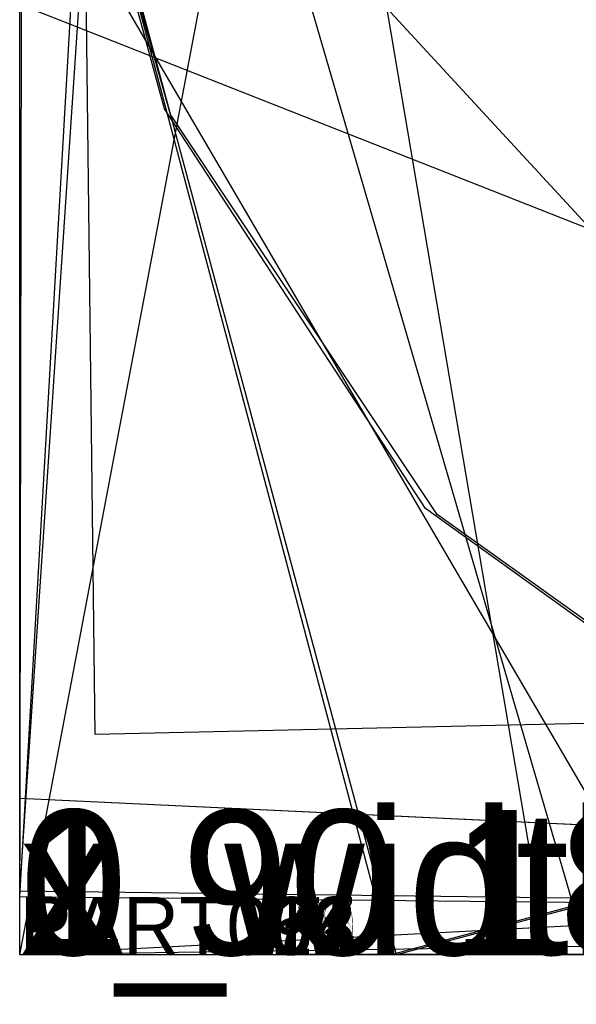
# Model space of a CAD drawing. Header units: millimetres. Extents: x 0 to 1204, y -1 to 532.
# Tile 1 of 16: x 0 to 10, y -1 to 16. Entities that reach past the tile are written whole.
import ezdxf

# ---------------------------------------------------------------- set-up
doc = ezdxf.new("R2010")
doc.units = ezdxf.units.MM
doc.layers.add('1', color=7, linetype='Continuous')
doc.layers.add('19', color=7, linetype='Continuous')

# ---------------------------------------------------------------- blocks, each defined once
blk = doc.blocks.new('PART001')
at = {"layer": '1'}
blk.add_lwpolyline([(248.3, 13), (40, 2.1), (0, 0), (0, 52.1), (0, 228.7), (0, 243.7), (41, 243.7), (325.9, 243.7)], dxfattribs=at)
at = {"layer": '19'}
blk.add_text('PART001', height=1, dxfattribs=at).set_placement((0, 0))
blk = doc.blocks.new('PART002')
at = {"layer": '1'}
blk.add_lwpolyline([(247.2, 13.5), (40, 2.1), (0, 0), (0, 52.1), (0, 266.9), (0, 281.9), (41, 281.9), (314.5, 281.9)], dxfattribs=at)
at = {"layer": '19'}
blk.add_text('PART002', height=1, dxfattribs=at).set_placement((0, 0))
blk = doc.blocks.new('PART003')
at = {"layer": '19'}
blk.add_text('PART003', height=1, dxfattribs=at).set_placement((0, 0))
blk = doc.blocks.new('PART004')
at = {"layer": '1'}
blk.add_lwpolyline([(0, 35), (440, 35), (440, 0), (0, 0)], close=True, dxfattribs=at)
at = {"layer": '19'}
blk.add_text('PART004', height=1, dxfattribs=at).set_placement((0, 0))
blk = doc.blocks.new('PART005')
at = {"layer": '19'}
blk.add_text('PART005', height=1, dxfattribs=at).set_placement((0, 0))
blk = doc.blocks.new('PART006')
at = {"layer": '19'}
blk.add_text('PART006', height=1, dxfattribs=at).set_placement((0, 0))
blk = doc.blocks.new('PART007')
at = {"layer": '1'}
blk.add_lwpolyline([(57.2, 46.4), (78.6, 23.2), (57.1, 0), (0, 2.7), (0, 43.8)], close=True, dxfattribs=at)
at = {"layer": '19'}
blk.add_text('PART007', height=1, dxfattribs=at).set_placement((0, 0))
blk = doc.blocks.new('PART008')
at = {"layer": '1'}
blk.add_lwpolyline([(0, 0), (0, 60), (35, 60), (115.6, 60), (160.6, 60), (160.6, 0), (115.6, 0), (35, 0)], close=True, dxfattribs=at)
at = {"layer": '19'}
blk.add_text('PART008', height=1, dxfattribs=at).set_placement((0, 0))
blk = doc.blocks.new('PART009')
at = {"layer": '1'}
blk.add_lwpolyline([(21.4, 46.4), (78.6, 43.7), (78.6, 2.6), (21.4, 0), (0, 23.2)], close=True, dxfattribs=at)
at = {"layer": '19'}
blk.add_text('PART009', height=1, dxfattribs=at).set_placement((0, 0))
blk = doc.blocks.new('PART010')
at = {"layer": '1'}
blk.add_lwpolyline([(315.5, 82.8), (6.4, 0), (0, 24.1), (309.1, 107)], close=True, dxfattribs=at)
at = {"layer": '19'}
blk.add_text('PART010', height=1, dxfattribs=at).set_placement((0, 0))
blk = doc.blocks.new('PART011')
at = {"layer": '19'}
blk.add_text('PART011', height=1, dxfattribs=at).set_placement((0, 0))
blk = doc.blocks.new('PART012')
at = {"layer": '19'}
blk.add_text('PART012', height=1, dxfattribs=at).set_placement((0, 0))
blk = doc.blocks.new('PART013')
at = {"layer": '1'}
blk.add_lwpolyline([(0, 0), (0, 138), (56.2, 138), (84.3, 0)], close=True, dxfattribs=at)
at = {"layer": '19'}
blk.add_text('PART013', height=1, dxfattribs=at).set_placement((0, 0))
blk = doc.blocks.new('PART014')
at = {"layer": '19'}
blk.add_text('PART014', height=1, dxfattribs=at).set_placement((0, 0))
blk = doc.blocks.new('PART015')
at = {"layer": '19'}
blk.add_text('PART015', height=1, dxfattribs=at).set_placement((0, 0))
blk = doc.blocks.new('PART016')
at = {"layer": '1'}
blk.add_lwpolyline([(21.4, 0), (0, 23.2), (21.4, 46.4), (78.6, 43.7), (78.6, 2.6)], close=True, dxfattribs=at)
at = {"layer": '19'}
blk.add_text('PART016', height=1, dxfattribs=at).set_placement((0, 0))
blk = doc.blocks.new('PART017')
at = {"layer": '1'}
blk.add_lwpolyline([(150.7, 60), (150.7, 0), (115.7, 0), (35, 0), (0, 0), (0, 60), (35, 60), (115.7, 60)], close=True, dxfattribs=at)
at = {"layer": '19'}
blk.add_text('PART017', height=1, dxfattribs=at).set_placement((0, 0))
blk = doc.blocks.new('PART018')
at = {"layer": '1'}
blk.add_lwpolyline([(57.2, 0), (0, 2.7), (0, 43.8), (57.2, 46.4), (78.6, 23.2)], close=True, dxfattribs=at)
at = {"layer": '19'}
blk.add_text('PART018', height=1, dxfattribs=at).set_placement((0, 0))
blk = doc.blocks.new('PART019')
at = {"layer": '19'}
blk.add_text('PART019', height=1, dxfattribs=at).set_placement((0, 0))
blk = doc.blocks.new('PART020')
at = {"layer": '1'}
blk.add_lwpolyline([(409.9, 0.1), (334.9, 0.1), (104.9, 0.1), (79.9, 0.1), (0, 0), (0, 12), (0, 60), (79.9, 60), (104.9, 60), (409.9, 60)], close=True, dxfattribs=at)
at = {"layer": '19'}
blk.add_text('PART020', height=1, dxfattribs=at).set_placement((0, 0))
blk = doc.blocks.new('PART021')
at = {"layer": '19'}
blk.add_text('PART021', height=1, dxfattribs=at).set_placement((0, 0))
blk = doc.blocks.new('PART022')
at = {"layer": '1'}
blk.add_lwpolyline([(440, 35), (440, 0), (0, 0), (0, 35)], close=True, dxfattribs=at)
at = {"layer": '19'}
blk.add_text('PART022', height=1, dxfattribs=at).set_placement((0, 0))
blk = doc.blocks.new('PART023')
at = {"layer": '19'}
blk.add_text('PART023', height=1, dxfattribs=at).set_placement((0, 0))
blk = doc.blocks.new('PART024')
at = {"layer": '1'}
blk.add_lwpolyline([(386.7, 60), (386.7, 0), (346.7, 0), (65, 0), (40, 0), (0, 0), (0, 60), (40, 60), (65, 60), (346.7, 60)], close=True, dxfattribs=at)
at = {"layer": '19'}
blk.add_text('PART024', height=1, dxfattribs=at).set_placement((0, 0))
blk = doc.blocks.new('PART025')
at = {"layer": '1'}
blk.add_lwpolyline([(239, 50), (233.6, 19.5), (230.5, 0), (46.3, 0), (39.3, 2), (26.1, 6.4), (16.2, 10), (0, 16.4), (9.7, 50)], close=True, dxfattribs=at)
at = {"layer": '19'}
blk.add_text('PART025', height=1, dxfattribs=at).set_placement((0, 0))
blk = doc.blocks.new('PART026')
at = {"layer": '19'}
blk.add_text('PART026', height=1, dxfattribs=at).set_placement((0, 0))
blk = doc.blocks.new('PART027')
at = {"layer": '1'}
blk.add_lwpolyline([(0, 0), (0, 80), (215.4, 80), (215.4, 0)], close=True, dxfattribs=at)
at = {"layer": '19'}
blk.add_text('PART027', height=1, dxfattribs=at).set_placement((0, 0))
blk = doc.blocks.new('PART028')
at = {"layer": '19'}
blk.add_text('PART028', height=1, dxfattribs=at).set_placement((0, 0))
blk = doc.blocks.new('PART029')
at = {"layer": '19'}
blk.add_text('PART029', height=1, dxfattribs=at).set_placement((0, 0))
blk = doc.blocks.new('PART030')
at = {"layer": '1'}
blk.add_lwpolyline([(0, 0), (5.8, 30.6), (9.1, 50), (184.1, 50), (195.4, 46.3), (208.7, 41.7), (230.6, 33.6), (220.3, 0)], close=True, dxfattribs=at)
at = {"layer": '19'}
blk.add_text('PART030', height=1, dxfattribs=at).set_placement((0, 0))
blk = doc.blocks.new('PART031')
at = {"layer": '1'}
blk.add_lwpolyline([(0, 0), (0, 35), (440, 35), (440, 0)], close=True, dxfattribs=at)
at = {"layer": '19'}
blk.add_text('PART031', height=1, dxfattribs=at).set_placement((0, 0))
blk = doc.blocks.new('PART032')
at = {"layer": '1'}
blk.add_lwpolyline([(0, 60), (80, 60), (105, 60), (334.9, 60), (404.9, 60), (404.9, 0), (105, 0), (80, 0), (0, 0)], close=True, dxfattribs=at)
at = {"layer": '19'}
blk.add_text('PART032', height=1, dxfattribs=at).set_placement((0, 0))
blk = doc.blocks.new('PART033')
at = {"layer": '1'}
blk.add_lwpolyline([(91.2, 0), (22.9, 0), (13.9, 2.8), (7.2, 7.6), (2.6, 14.5), (0, 23.7), (1.9, 69.1), (3.1, 88.6), (4.2, 102.6), (7, 130.5), (9.3, 149.8), (12, 169.2), (15.8, 195.1), (20, 203.6), (25.9, 209.7), (33.6, 213.1), (43, 214), (109.3, 199.8), (100.6, 138.1), (98.3, 119.4), (96.9, 106.2), (94.7, 79.2), (93.6, 60.5), (92.5, 34.2)], close=True, dxfattribs=at)
at = {"layer": '19'}
blk.add_text('PART033', height=1, dxfattribs=at).set_placement((0, 0))
blk = doc.blocks.new('PART034')
at = {"layer": '19'}
blk.add_text('PART034', height=1, dxfattribs=at).set_placement((0, 0))
blk = doc.blocks.new('PART035')
at = {"layer": '1'}
blk.add_lwpolyline([(185, 90), (185, 0), (0, 0), (0, 90)], close=True, dxfattribs=at)
at = {"layer": '19'}
blk.add_text('PART035', height=1, dxfattribs=at).set_placement((0, 0))
blk = doc.blocks.new('PART036')
at = {"layer": '1'}
blk.add_lwpolyline([(0, 0), (0, 90), (189.9, 90), (189.9, 0)], close=True, dxfattribs=at)
at = {"layer": '19'}
blk.add_text('PART036', height=1, dxfattribs=at).set_placement((0, 0))
blk = doc.blocks.new('PART037')
at = {"layer": '1'}
blk.add_lwpolyline([(143, 0), (0, 0), (0, 59.9), (143, 59.9)], close=True, dxfattribs=at)
at = {"layer": '19'}
blk.add_text('PART037', height=1, dxfattribs=at).set_placement((0, 0))
blk = doc.blocks.new('PART038')
at = {"layer": '1'}
blk.add_lwpolyline([(0, 60), (35, 60), (115.6, 60), (160.6, 60), (160.6, 0), (115.6, 0), (35, 0), (0, 0)], close=True, dxfattribs=at)
at = {"layer": '19'}
blk.add_text('PART038', height=1, dxfattribs=at).set_placement((0, 0))
blk = doc.blocks.new('PART039')
at = {"layer": '1'}
blk.add_lwpolyline([(0, 0), (0, 60), (39.9, 60), (270.9, 60), (295.9, 60), (335.9, 60), (335.9, 0), (295.9, 0), (271, 0), (39.9, 0)], close=True, dxfattribs=at)
at = {"layer": '19'}
blk.add_text('PART039', height=1, dxfattribs=at).set_placement((0, 0))
blk = doc.blocks.new('PART040')
at = {"layer": '19'}
blk.add_text('PART040', height=1, dxfattribs=at).set_placement((0, 0))
blk = doc.blocks.new('PART041')
at = {"layer": '19'}
blk.add_text('PART041', height=1, dxfattribs=at).set_placement((0, 0))
blk = doc.blocks.new('PART042')
at = {"layer": '19'}
blk.add_text('PART042', height=1, dxfattribs=at).set_placement((0, 0))
blk = doc.blocks.new('PART043')
at = {"layer": '1'}
blk.add_lwpolyline([(115.1, 8.4), (100.3, 9), (85.5, 9.3), (70.8, 9), (56, 8), (44.1, 6.7), (31.4, 4.9), (27.3, 3.9), (19.4, 1.9), (11.4, 0), (0, 19.5), (2.7, 26.3), (4.3, 29.5), (7.1, 34.4), (10.4, 39), (14.1, 43.3), (16.6, 46.1), (19.4, 48.7), (22.2, 51.1), (30, 55.6), (34.1, 57.4), (38.4, 58.9), (42.8, 60.1), (47.2, 61.1)], dxfattribs=at)
at = {"layer": '19'}
blk.add_text('PART043', height=1, dxfattribs=at).set_placement((0, 0))
blk = doc.blocks.new('PART044')
at = {"layer": '1'}
blk.add_lwpolyline([(239, 0), (9.8, 0), (0, 33.6), (16.2, 40), (26.1, 43.6), (39.4, 48), (46.4, 50), (230.6, 50), (233.7, 30.5)], close=True, dxfattribs=at)
at = {"layer": '19'}
blk.add_text('PART044', height=1, dxfattribs=at).set_placement((0, 0))
blk = doc.blocks.new('PART045')
at = {"layer": '1'}
blk.add_lwpolyline([(150.6, 0), (115.6, 0), (35, 0), (0, 0), (0, 60), (35, 60), (115.6, 60), (150.6, 60)], close=True, dxfattribs=at)
at = {"layer": '19'}
blk.add_text('PART045', height=1, dxfattribs=at).set_placement((0, 0))
blk = doc.blocks.new('PART046')
at = {"layer": '1'}
blk.add_lwpolyline([(315.6, 82.9), (6.5, 0), (0, 24.2), (309.1, 107)], close=True, dxfattribs=at)
at = {"layer": '19'}
blk.add_text('PART046', height=1, dxfattribs=at).set_placement((0, 0))
blk = doc.blocks.new('PART047')
at = {"layer": '19'}
blk.add_text('PART047', height=1, dxfattribs=at).set_placement((0, 0))
blk = doc.blocks.new('PART048')
at = {"layer": '1'}
blk.add_lwpolyline([(0, 50), (220.3, 50), (230.7, 16.5), (208.8, 8.3), (195.4, 3.7), (184.1, 0), (9.1, 0), (5.8, 19.5)], close=True, dxfattribs=at)
at = {"layer": '19'}
blk.add_text('PART048', height=1, dxfattribs=at).set_placement((0, 0))
blk = doc.blocks.new('PART049')
at = {"layer": '19'}
blk.add_text('PART049', height=1, dxfattribs=at).set_placement((0, 0))
blk = doc.blocks.new('PART050')
at = {"layer": '1'}
blk.add_lwpolyline([(440, 0), (0, 0), (0, 35), (440, 35)], close=True, dxfattribs=at)
at = {"layer": '19'}
blk.add_text('PART050', height=1, dxfattribs=at).set_placement((0, 0))
blk = doc.blocks.new('PART051')
at = {"layer": '19'}
blk.add_text('PART051', height=1, dxfattribs=at).set_placement((0, 0))
blk = doc.blocks.new('PART052')
at = {"layer": '19'}
blk.add_text('PART052', height=1, dxfattribs=at).set_placement((0, 0))
blk = doc.blocks.new('PART053')
at = {"layer": '1'}
blk.add_lwpolyline([(247.4, 3.7), (237.5, 3), (213.3, 1.7), (180.7, 0.5), (139.5, 0), (90, 0.1), (40.1, 0.6), (0, 1.1), (10.1, 152.1), (15.7, 224.5), (55.4, 219.2), (180.9, 202.3), (259.8, 191.6)], dxfattribs=at)
at = {"layer": '19'}
blk.add_text('PART053', height=1, dxfattribs=at).set_placement((0, 0))
blk = doc.blocks.new('PART054')
at = {"layer": '19'}
blk.add_text('PART054', height=1, dxfattribs=at).set_placement((0, 0))
blk = doc.blocks.new('PART055')
at = {"layer": '19'}
blk.add_text('PART055', height=1, dxfattribs=at).set_placement((0, 0))
blk = doc.blocks.new('PART056')
at = {"layer": '19'}
blk.add_text('PART056', height=1, dxfattribs=at).set_placement((0, 0))
blk = doc.blocks.new('PART057')
at = {"layer": '19'}
blk.add_text('PART057', height=1, dxfattribs=at).set_placement((0, 0))
blk = doc.blocks.new('PART058')
at = {"layer": '19'}
blk.add_text('PART058', height=1, dxfattribs=at).set_placement((0, 0))
blk = doc.blocks.new('PART059')
at = {"layer": '19'}
blk.add_text('PART059', height=1, dxfattribs=at).set_placement((0, 0))
blk = doc.blocks.new('PART060')
at = {"layer": '1'}
blk.add_lwpolyline([(0, 60), (143, 60), (143, 0), (0, 0)], close=True, dxfattribs=at)
at = {"layer": '19'}
blk.add_text('PART060', height=1, dxfattribs=at).set_placement((0, 0))
blk = doc.blocks.new('PART061')
at = {"layer": '19'}
blk.add_text('PART061', height=1, dxfattribs=at).set_placement((0, 0))
blk = doc.blocks.new('PART062')
at = {"layer": '19'}
blk.add_text('PART062', height=1, dxfattribs=at).set_placement((0, 0))
blk = doc.blocks.new('PART063')
at = {"layer": '19'}
blk.add_text('PART063', height=1, dxfattribs=at).set_placement((0, 0))
blk = doc.blocks.new('PART064')
at = {"layer": '19'}
blk.add_text('PART064', height=1, dxfattribs=at).set_placement((0, 0))
blk = doc.blocks.new('PART065')
at = {"layer": '1'}
blk.add_lwpolyline([(0, 0), (0, 190), (80, 190), (80, 0)], close=True, dxfattribs=at)
at = {"layer": '19'}
blk.add_text('PART065', height=1, dxfattribs=at).set_placement((0, 0))
blk = doc.blocks.new('PART066')
at = {"layer": '1'}
blk.add_lwpolyline([(0, 90), (190, 90), (190, 0), (0, 0)], close=True, dxfattribs=at)
at = {"layer": '19'}
blk.add_text('PART066', height=1, dxfattribs=at).set_placement((0, 0))
blk = doc.blocks.new('PART067')
at = {"layer": '1'}
blk.add_lwpolyline([(0, 0), (0, 148), (56.5, 148), (83.9, 0)], close=True, dxfattribs=at)
at = {"layer": '19'}
blk.add_text('PART067', height=1, dxfattribs=at).set_placement((0, 0))
blk = doc.blocks.new('PART068')
at = {"layer": '1'}
blk.add_lwpolyline([(386.6, 0), (346.6, 0), (65, 0), (40, 0), (0, 0), (0, 60), (40, 60), (65, 60), (346.6, 60), (386.6, 60)], close=True, dxfattribs=at)
at = {"layer": '19'}
blk.add_text('PART068', height=1, dxfattribs=at).set_placement((0, 0))
blk = doc.blocks.new('PART069')
at = {"layer": '1'}
blk.add_lwpolyline([(0, 60), (40, 60), (271, 60), (296, 60), (336, 60), (336, 0), (296, 0), (271, 0), (40, 0), (0, 0)], close=True, dxfattribs=at)
at = {"layer": '19'}
blk.add_text('PART069', height=1, dxfattribs=at).set_placement((0, 0))
blk = doc.blocks.new('PART070')
at = {"layer": '1'}
blk.add_lwpolyline([(0, 80), (225.6, 80), (225.6, 0), (0, 0)], close=True, dxfattribs=at)
at = {"layer": '19'}
blk.add_text('PART070', height=1, dxfattribs=at).set_placement((0, 0))
blk = doc.blocks.new('PART071')
at = {"layer": '19'}
blk.add_text('PART071', height=1, dxfattribs=at).set_placement((0, 0))
blk = doc.blocks.new('PART072')
at = {"layer": '19'}
blk.add_text('PART072', height=1, dxfattribs=at).set_placement((0, 0))
blk = doc.blocks.new('PART073')
at = {"layer": '19'}
blk.add_text('PART073', height=1, dxfattribs=at).set_placement((0, 0))
blk = doc.blocks.new('PART074')
at = {"layer": '19'}
blk.add_text('PART074', height=1, dxfattribs=at).set_placement((0, 0))
blk = doc.blocks.new('PART075')
at = {"layer": '1'}
blk.add_lwpolyline([(247.2, 4.5), (236.4, 3.7), (209.8, 2.1), (192, 1.2), (175.2, 0.6), (135.6, 0), (88, 0.1), (40, 0.6), (0, 1), (10.1, 177), (14.9, 250.1), (54.6, 244.6), (180.1, 227.3), (258.7, 216.2)], dxfattribs=at)
at = {"layer": '19'}
blk.add_text('PART075', height=1, dxfattribs=at).set_placement((0, 0))
blk = doc.blocks.new('PART076')
at = {"layer": '19'}
blk.add_text('PART076', height=1, dxfattribs=at).set_placement((0, 0))
blk = doc.blocks.new('PART077')
at = {"layer": '1'}
blk.add_lwpolyline([(91, 0), (22.8, 0), (13.8, 2.8), (7, 7.7), (2.5, 14.6), (0, 23.7), (2, 66.5), (3.2, 85), (4.3, 98.2), (7, 124.4), (9.3, 142.6), (11.9, 160.8), (15.6, 185.2), (19.8, 193.7), (25.7, 199.7), (33.5, 203.1), (42.8, 204), (109.2, 189.8), (100.6, 131.8), (98.4, 114.2), (97, 101.8), (94.8, 76.5), (93.7, 58.9), (92.5, 34.1)], close=True, dxfattribs=at)
at = {"layer": '19'}
blk.add_text('PART077', height=1, dxfattribs=at).set_placement((0, 0))
blk = doc.blocks.new('PART078')
at = {"layer": '19'}
blk.add_text('PART078', height=1, dxfattribs=at).set_placement((0, 0))
blk = doc.blocks.new('PART079')
at = {"layer": '1'}
blk.add_lwpolyline([(80, 0), (0, 0), (0, 185), (80, 185)], close=True, dxfattribs=at)
at = {"layer": '19'}
blk.add_text('PART079', height=1, dxfattribs=at).set_placement((0, 0))
blk = doc.blocks.new('PART080')
at = {"layer": '19'}
blk.add_text('PART080', height=1, dxfattribs=at).set_placement((0, 0))
blk = doc.blocks.new('PART081')
at = {"layer": '1'}
blk.add_lwpolyline([(167.4, 3.4), (161.1, 2.3), (154.8, 1.5), (148.4, 1), (122.6, 0.2), (70.7, 0.6), (20.3, 0.3), (0, 0), (0.1, 55.2), (80.3, 55.7), (107.4, 55.1), (134.5, 54.8), (161.6, 55.4)], dxfattribs=at)
at = {"layer": '19'}
blk.add_text('PART081', height=1, dxfattribs=at).set_placement((0, 0))
blk = doc.blocks.new('PART082')
at = {"layer": '19'}
blk.add_text('PART082', height=1, dxfattribs=at).set_placement((0, 0))
blk = doc.blocks.new('PART083')
at = {"layer": '19'}
blk.add_text('PART083', height=1, dxfattribs=at).set_placement((0, 0))
blk = doc.blocks.new('PART084')
at = {"layer": '19'}
blk.add_text('PART084', height=1, dxfattribs=at).set_placement((0, 0))
blk = doc.blocks.new('PART085')
at = {"layer": '1'}
blk.add_lwpolyline([(0, 190), (80, 190), (80, 0), (0, 0)], close=True, dxfattribs=at)
at = {"layer": '19'}
blk.add_text('PART085', height=1, dxfattribs=at).set_placement((0, 0))
blk = doc.blocks.new('PART086')
at = {"layer": '1'}
blk.add_lwpolyline([(115.3, 8), (85.7, 5.7), (1.3, 3.8), (0.8, 45.3), (0, 76.5), (9.9, 81.9), (23.7, 89.6), (33, 84.9), (43.4, 80.3), (48.5, 78.4), (53.6, 76.6), (58.7, 75.2), (63.8, 74), (68.9, 73.2), (74, 72.7), (80.1, 72.4), (93.2, 73.1), (105.8, 73.1), (118.5, 73.5)], dxfattribs=at)
at = {"layer": '19'}
blk.add_text('PART086', height=1, dxfattribs=at).set_placement((0, 0))
blk = doc.blocks.new('PART087')
at = {"layer": '1'}
blk.add_lwpolyline([(0, 0), (0, 80), (225.7, 80), (225.7, 0)], close=True, dxfattribs=at)
at = {"layer": '19'}
blk.add_text('PART087', height=1, dxfattribs=at).set_placement((0, 0))
blk = doc.blocks.new('PART088')
at = {"layer": '1'}
blk.add_lwpolyline([(354, 0), (274, 0), (249, 0), (70, 0), (0, 0), (0, 60), (249, 60), (274, 60), (354, 60)], close=True, dxfattribs=at)
at = {"layer": '19'}
blk.add_text('PART088', height=1, dxfattribs=at).set_placement((0, 0))
blk = doc.blocks.new('PART089')
at = {"layer": '1'}
blk.add_lwpolyline([(0, 60), (75.1, 60), (254, 60), (279, 60), (359, 60), (359, 48), (359, 0), (279, 0), (254, 0), (0, 0)], close=True, dxfattribs=at)
at = {"layer": '19'}
blk.add_text('PART089', height=1, dxfattribs=at).set_placement((0, 0))
blk = doc.blocks.new('PART090')
at = {"layer": '1'}
blk.add_lwpolyline([(0, 80), (215.4, 80), (215.4, 0), (0, 0)], close=True, dxfattribs=at)
at = {"layer": '19'}
blk.add_text('PART090', height=1, dxfattribs=at).set_placement((0, 0))
blk = doc.blocks.new('PART091')
at = {"layer": '1'}
blk.add_lwpolyline([(185, 0), (0, 0), (0, 90), (185, 90)], close=True, dxfattribs=at)
at = {"layer": '19'}
blk.add_text('PART091', height=1, dxfattribs=at).set_placement((0, 0))
blk = doc.blocks.new('PART092')
at = {"layer": '19'}
blk.add_text('PART092', height=1, dxfattribs=at).set_placement((0, 0))
blk = doc.blocks.new('PART093')
at = {"layer": '19'}
blk.add_text('PART093', height=1, dxfattribs=at).set_placement((0, 0))
blk = doc.blocks.new('PART094')
at = {"layer": '1'}
blk.add_lwpolyline([(79.9, 185), (79.9, 0), (0, 0), (0, 185)], close=True, dxfattribs=at)
at = {"layer": '19'}
blk.add_text('PART094', height=1, dxfattribs=at).set_placement((0, 0))

msp = doc.modelspace()

# ---------------------------------------------------------------- block references
ref = msp.add_blockref('PART003', (0, 0))
ref.add_attrib('AOF_MIRROR_ALLOWED', '1', (0, 0), dxfattribs={"height": 2.5})
ref.add_attrib('AOF_COORDINATE_SYSTEM', 'x_width_y_length', (0, 0), dxfattribs={"height": 2.5})
ref = msp.add_blockref('PART052', (0, 0))
ref.add_attrib('AOF_MIRROR_ALLOWED', '1', (0, 0), dxfattribs={"height": 2.5})
ref.add_attrib('AOF_COORDINATE_SYSTEM', 'x_width_y_length', (0, 0), dxfattribs={"height": 2.5})
ref = msp.add_blockref('PART011', (0, 0))
ref.add_attrib('AOF_MIRROR_ALLOWED', '1', (0, 0), dxfattribs={"height": 2.5})
ref.add_attrib('AOF_COORDINATE_SYSTEM', 'x_width_y_length', (0, 0), dxfattribs={"height": 2.5})
ref = msp.add_blockref('PART034', (0, 0))
ref.add_attrib('AOF_MIRROR_ALLOWED', '1', (0, 0), dxfattribs={"height": 2.5})
ref.add_attrib('AOF_COORDINATE_SYSTEM', 'x_width_y_length', (0, 0), dxfattribs={"height": 2.5})
ref = msp.add_blockref('PART074', (0, 0))
ref.add_attrib('AOF_MIRROR_ALLOWED', '1', (0, 0), dxfattribs={"height": 2.5})
ref.add_attrib('AOF_COORDINATE_SYSTEM', 'x_width_y_length', (0, 0), dxfattribs={"height": 2.5})
ref = msp.add_blockref('PART064', (0, 0))
ref.add_attrib('AOF_MIRROR_ALLOWED', '1', (0, 0), dxfattribs={"height": 2.5})
ref.add_attrib('AOF_COORDINATE_SYSTEM', 'x_width_y_length', (0, 0), dxfattribs={"height": 2.5})
ref = msp.add_blockref('PART026', (0, 0))
ref.add_attrib('AOF_MIRROR_ALLOWED', '1', (0, 0), dxfattribs={"height": 2.5})
ref.add_attrib('AOF_COORDINATE_SYSTEM', 'x_width_y_length', (0, 0), dxfattribs={"height": 2.5})
ref = msp.add_blockref('PART071', (0, 0))
ref.add_attrib('AOF_MIRROR_ALLOWED', '1', (0, 0), dxfattribs={"height": 2.5})
ref.add_attrib('AOF_COORDINATE_SYSTEM', 'x_width_y_length', (0, 0), dxfattribs={"height": 2.5})
ref = msp.add_blockref('PART047', (0, 0))
ref.add_attrib('AOF_MIRROR_ALLOWED', '1', (0, 0), dxfattribs={"height": 2.5})
ref.add_attrib('AOF_COORDINATE_SYSTEM', 'x_width_y_length', (0, 0), dxfattribs={"height": 2.5})
ref = msp.add_blockref('PART028', (0, 0))
ref.add_attrib('AOF_MIRROR_ALLOWED', '1', (0, 0), dxfattribs={"height": 2.5})
ref.add_attrib('AOF_COORDINATE_SYSTEM', 'x_width_y_length', (0, 0), dxfattribs={"height": 2.5})
ref = msp.add_blockref('PART062', (0, 0))
ref.add_attrib('AOF_MIRROR_ALLOWED', '1', (0, 0), dxfattribs={"height": 2.5})
ref.add_attrib('AOF_COORDINATE_SYSTEM', 'x_width_y_length', (0, 0), dxfattribs={"height": 2.5})
ref = msp.add_blockref('PART014', (0, 0))
ref.add_attrib('AOF_MIRROR_ALLOWED', '1', (0, 0), dxfattribs={"height": 2.5})
ref.add_attrib('AOF_COORDINATE_SYSTEM', 'x_width_y_length', (0, 0), dxfattribs={"height": 2.5})
ref = msp.add_blockref('PART021', (0, 0))
ref.add_attrib('AOF_MIRROR_ALLOWED', '1', (0, 0), dxfattribs={"height": 2.5})
ref.add_attrib('AOF_COORDINATE_SYSTEM', 'x_width_y_length', (0, 0), dxfattribs={"height": 2.5})
ref = msp.add_blockref('PART015', (0, 0))
ref.add_attrib('AOF_MIRROR_ALLOWED', '1', (0, 0), dxfattribs={"height": 2.5})
ref.add_attrib('AOF_COORDINATE_SYSTEM', 'x_width_y_length', (0, 0), dxfattribs={"height": 2.5})
ref = msp.add_blockref('PART023', (0, 0))
ref.add_attrib('AOF_MIRROR_ALLOWED', '1', (0, 0), dxfattribs={"height": 2.5})
ref.add_attrib('AOF_COORDINATE_SYSTEM', 'x_width_y_length', (0, 0), dxfattribs={"height": 2.5})
ref = msp.add_blockref('PART063', (0, 0))
ref.add_attrib('AOF_MIRROR_ALLOWED', '1', (0, 0), dxfattribs={"height": 2.5})
ref.add_attrib('AOF_COORDINATE_SYSTEM', 'x_width_y_length', (0, 0), dxfattribs={"height": 2.5})
ref = msp.add_blockref('PART006', (0, 0))
ref.add_attrib('AOF_MIRROR_ALLOWED', '1', (0, 0), dxfattribs={"height": 2.5})
ref.add_attrib('AOF_COORDINATE_SYSTEM', 'x_width_y_length', (0, 0), dxfattribs={"height": 2.5})
ref = msp.add_blockref('PART002', (0, 0))
ref.add_attrib('AOF_MIRROR_ALLOWED', '1', (0, 0), dxfattribs={"height": 2.5})
ref.add_attrib('AOF_COORDINATE_SYSTEM', 'x_width_y_length', (0, 0), dxfattribs={"height": 2.5})
ref = msp.add_blockref('PART073', (0, 0))
ref.add_attrib('AOF_MIRROR_ALLOWED', '1', (0, 0), dxfattribs={"height": 2.5})
ref.add_attrib('AOF_COORDINATE_SYSTEM', 'x_width_y_length', (0, 0), dxfattribs={"height": 2.5})
ref = msp.add_blockref('PART061', (0, 0))
ref.add_attrib('AOF_MIRROR_ALLOWED', '1', (0, 0), dxfattribs={"height": 2.5})
ref.add_attrib('AOF_COORDINATE_SYSTEM', 'x_width_y_length', (0, 0), dxfattribs={"height": 2.5})
ref = msp.add_blockref('PART029', (0, 0))
ref.add_attrib('AOF_MIRROR_ALLOWED', '1', (0, 0), dxfattribs={"height": 2.5})
ref.add_attrib('AOF_COORDINATE_SYSTEM', 'x_width_y_length', (0, 0), dxfattribs={"height": 2.5})
ref = msp.add_blockref('PART040', (0, 0))
ref.add_attrib('AOF_MIRROR_ALLOWED', '1', (0, 0), dxfattribs={"height": 2.5})
ref.add_attrib('AOF_COORDINATE_SYSTEM', 'x_width_y_length', (0, 0), dxfattribs={"height": 2.5})
ref = msp.add_blockref('PART019', (0, 0))
ref.add_attrib('AOF_MIRROR_ALLOWED', '1', (0, 0), dxfattribs={"height": 2.5})
ref.add_attrib('AOF_COORDINATE_SYSTEM', 'x_width_y_length', (0, 0), dxfattribs={"height": 2.5})
ref = msp.add_blockref('PART042', (0, 0))
ref.add_attrib('AOF_MIRROR_ALLOWED', '1', (0, 0), dxfattribs={"height": 2.5})
ref.add_attrib('AOF_COORDINATE_SYSTEM', 'x_width_y_length', (0, 0), dxfattribs={"height": 2.5})
ref = msp.add_blockref('PART041', (0, 0))
ref.add_attrib('AOF_MIRROR_ALLOWED', '1', (0, 0), dxfattribs={"height": 2.5})
ref.add_attrib('AOF_COORDINATE_SYSTEM', 'x_width_y_length', (0, 0), dxfattribs={"height": 2.5})
ref = msp.add_blockref('PART078', (0, 0))
ref.add_attrib('AOF_MIRROR_ALLOWED', '1', (0, 0), dxfattribs={"height": 2.5})
ref.add_attrib('AOF_COORDINATE_SYSTEM', 'x_width_y_length', (0, 0), dxfattribs={"height": 2.5})
ref = msp.add_blockref('PART005', (0, 0))
ref.add_attrib('AOF_MIRROR_ALLOWED', '1', (0, 0), dxfattribs={"height": 2.5})
ref.add_attrib('AOF_COORDINATE_SYSTEM', 'x_width_y_length', (0, 0), dxfattribs={"height": 2.5})
ref = msp.add_blockref('PART001', (0, 0))
ref.add_attrib('AOF_MIRROR_ALLOWED', '1', (0, 0), dxfattribs={"height": 2.5})
ref.add_attrib('AOF_COORDINATE_SYSTEM', 'x_width_y_length', (0, 0), dxfattribs={"height": 2.5})
ref.add_attrib('AOF_ROTATIONS', '0 90 180 270', (0, 0), dxfattribs={"height": 2.5})
ref = msp.add_blockref('PART054', (0, 0))
ref.add_attrib('AOF_MIRROR_ALLOWED', '1', (0, 0), dxfattribs={"height": 2.5})
ref.add_attrib('AOF_COORDINATE_SYSTEM', 'x_width_y_length', (0, 0), dxfattribs={"height": 2.5})
ref = msp.add_blockref('PART056', (0, 0))
ref.add_attrib('AOF_MIRROR_ALLOWED', '1', (0, 0), dxfattribs={"height": 2.5})
ref.add_attrib('AOF_COORDINATE_SYSTEM', 'x_width_y_length', (0, 0), dxfattribs={"height": 2.5})
ref = msp.add_blockref('PART075', (0, 0))
ref.add_attrib('AOF_MIRROR_ALLOWED', '1', (0, 0), dxfattribs={"height": 2.5})
ref.add_attrib('AOF_COORDINATE_SYSTEM', 'x_width_y_length', (0, 0), dxfattribs={"height": 2.5})
ref = msp.add_blockref('PART083', (0, 0))
ref.add_attrib('AOF_MIRROR_ALLOWED', '1', (0, 0), dxfattribs={"height": 2.5})
ref.add_attrib('AOF_COORDINATE_SYSTEM', 'x_width_y_length', (0, 0), dxfattribs={"height": 2.5})
ref = msp.add_blockref('PART055', (0, 0))
ref.add_attrib('AOF_MIRROR_ALLOWED', '1', (0, 0), dxfattribs={"height": 2.5})
ref.add_attrib('AOF_COORDINATE_SYSTEM', 'x_width_y_length', (0, 0), dxfattribs={"height": 2.5})
ref = msp.add_blockref('PART058', (0, 0))
ref.add_attrib('AOF_MIRROR_ALLOWED', '1', (0, 0), dxfattribs={"height": 2.5})
ref.add_attrib('AOF_COORDINATE_SYSTEM', 'x_width_y_length', (0, 0), dxfattribs={"height": 2.5})
ref = msp.add_blockref('PART084', (0, 0))
ref.add_attrib('AOF_MIRROR_ALLOWED', '1', (0, 0), dxfattribs={"height": 2.5})
ref.add_attrib('AOF_COORDINATE_SYSTEM', 'x_width_y_length', (0, 0), dxfattribs={"height": 2.5})
ref = msp.add_blockref('PART053', (0, 0))
ref.add_attrib('AOF_MIRROR_ALLOWED', '1', (0, 0), dxfattribs={"height": 2.5})
ref.add_attrib('AOF_COORDINATE_SYSTEM', 'x_width_y_length', (0, 0), dxfattribs={"height": 2.5})
ref = msp.add_blockref('PART093', (0, 0))
ref.add_attrib('AOF_MIRROR_ALLOWED', '1', (0, 0), dxfattribs={"height": 2.5})
ref.add_attrib('AOF_COORDINATE_SYSTEM', 'x_width_y_length', (0, 0), dxfattribs={"height": 2.5})
ref = msp.add_blockref('PART033', (0, 0))
ref.add_attrib('AOF_MIRROR_ALLOWED', '1', (0, 0), dxfattribs={"height": 2.5})
ref.add_attrib('AOF_COORDINATE_SYSTEM', 'x_width_y_length', (0, 0), dxfattribs={"height": 2.5})
ref = msp.add_blockref('PART092', (0, 0))
ref.add_attrib('AOF_MIRROR_ALLOWED', '1', (0, 0), dxfattribs={"height": 2.5})
ref.add_attrib('AOF_COORDINATE_SYSTEM', 'x_width_y_length', (0, 0), dxfattribs={"height": 2.5})
ref = msp.add_blockref('PART077', (0, 0))
ref.add_attrib('AOF_MIRROR_ALLOWED', '1', (0, 0), dxfattribs={"height": 2.5})
ref.add_attrib('AOF_COORDINATE_SYSTEM', 'x_width_y_length', (0, 0), dxfattribs={"height": 2.5})
ref = msp.add_blockref('PART065', (0, 0))
ref.add_attrib('AOF_MIRROR_ALLOWED', '1', (0, 0), dxfattribs={"height": 2.5})
ref.add_attrib('AOF_COORDINATE_SYSTEM', 'x_width_y_length', (0, 0), dxfattribs={"height": 2.5})
ref = msp.add_blockref('PART085', (0, 0))
ref.add_attrib('AOF_MIRROR_ALLOWED', '1', (0, 0), dxfattribs={"height": 2.5})
ref.add_attrib('AOF_COORDINATE_SYSTEM', 'x_width_y_length', (0, 0), dxfattribs={"height": 2.5})
ref = msp.add_blockref('PART079', (0, 0))
ref.add_attrib('AOF_MIRROR_ALLOWED', '1', (0, 0), dxfattribs={"height": 2.5})
ref.add_attrib('AOF_COORDINATE_SYSTEM', 'x_width_y_length', (0, 0), dxfattribs={"height": 2.5})
ref = msp.add_blockref('PART094', (0, 0))
ref.add_attrib('AOF_MIRROR_ALLOWED', '1', (0, 0), dxfattribs={"height": 2.5})
ref.add_attrib('AOF_COORDINATE_SYSTEM', 'x_width_y_length', (0, 0), dxfattribs={"height": 2.5})
ref = msp.add_blockref('PART082', (0, 0))
ref.add_attrib('AOF_MIRROR_ALLOWED', '1', (0, 0), dxfattribs={"height": 2.5})
ref.add_attrib('AOF_COORDINATE_SYSTEM', 'x_width_y_length', (0, 0), dxfattribs={"height": 2.5})
ref = msp.add_blockref('PART080', (0, 0))
ref.add_attrib('AOF_MIRROR_ALLOWED', '1', (0, 0), dxfattribs={"height": 2.5})
ref.add_attrib('AOF_COORDINATE_SYSTEM', 'x_width_y_length', (0, 0), dxfattribs={"height": 2.5})
ref = msp.add_blockref('PART067', (0, 0))
ref.add_attrib('AOF_MIRROR_ALLOWED', '1', (0, 0), dxfattribs={"height": 2.5})
ref.add_attrib('AOF_COORDINATE_SYSTEM', 'x_width_y_length', (0, 0), dxfattribs={"height": 2.5})
ref = msp.add_blockref('PART012', (0, 0))
ref.add_attrib('AOF_MIRROR_ALLOWED', '1', (0, 0), dxfattribs={"height": 2.5})
ref.add_attrib('AOF_COORDINATE_SYSTEM', 'x_width_y_length', (0, 0), dxfattribs={"height": 2.5})
ref = msp.add_blockref('PART049', (0, 0))
ref.add_attrib('AOF_MIRROR_ALLOWED', '1', (0, 0), dxfattribs={"height": 2.5})
ref.add_attrib('AOF_COORDINATE_SYSTEM', 'x_width_y_length', (0, 0), dxfattribs={"height": 2.5})
ref = msp.add_blockref('PART013', (0, 0))
ref.add_attrib('AOF_MIRROR_ALLOWED', '1', (0, 0), dxfattribs={"height": 2.5})
ref.add_attrib('AOF_COORDINATE_SYSTEM', 'x_width_y_length', (0, 0), dxfattribs={"height": 2.5})
ref = msp.add_blockref('PART072', (0, 0))
ref.add_attrib('AOF_MIRROR_ALLOWED', '1', (0, 0), dxfattribs={"height": 2.5})
ref.add_attrib('AOF_COORDINATE_SYSTEM', 'x_width_y_length', (0, 0), dxfattribs={"height": 2.5})
ref = msp.add_blockref('PART076', (0, 0))
ref.add_attrib('AOF_MIRROR_ALLOWED', '1', (0, 0), dxfattribs={"height": 2.5})
ref.add_attrib('AOF_COORDINATE_SYSTEM', 'x_width_y_length', (0, 0), dxfattribs={"height": 2.5})
ref = msp.add_blockref('PART010', (0, 0))
ref.add_attrib('AOF_MIRROR_ALLOWED', '1', (0, 0), dxfattribs={"height": 2.5})
ref.add_attrib('AOF_COORDINATE_SYSTEM', 'x_width_y_length', (0, 0), dxfattribs={"height": 2.5})
ref = msp.add_blockref('PART046', (0, 0))
ref.add_attrib('AOF_MIRROR_ALLOWED', '1', (0, 0), dxfattribs={"height": 2.5})
ref.add_attrib('AOF_COORDINATE_SYSTEM', 'x_width_y_length', (0, 0), dxfattribs={"height": 2.5})
ref = msp.add_blockref('PART057', (0, 0))
ref.add_attrib('AOF_MIRROR_ALLOWED', '1', (0, 0), dxfattribs={"height": 2.5})
ref.add_attrib('AOF_COORDINATE_SYSTEM', 'x_width_y_length', (0, 0), dxfattribs={"height": 2.5})
ref = msp.add_blockref('PART059', (0, 0))
ref.add_attrib('AOF_MIRROR_ALLOWED', '1', (0, 0), dxfattribs={"height": 2.5})
ref.add_attrib('AOF_COORDINATE_SYSTEM', 'x_width_y_length', (0, 0), dxfattribs={"height": 2.5})
ref = msp.add_blockref('PART035', (0, 0))
ref.add_attrib('AOF_MIRROR_ALLOWED', '1', (0, 0), dxfattribs={"height": 2.5})
ref.add_attrib('AOF_COORDINATE_SYSTEM', 'x_width_y_length', (0, 0), dxfattribs={"height": 2.5})
ref = msp.add_blockref('PART036', (0, 0))
ref.add_attrib('AOF_MIRROR_ALLOWED', '1', (0, 0), dxfattribs={"height": 2.5})
ref.add_attrib('AOF_COORDINATE_SYSTEM', 'x_width_y_length', (0, 0), dxfattribs={"height": 2.5})
ref = msp.add_blockref('PART066', (0, 0))
ref.add_attrib('AOF_MIRROR_ALLOWED', '1', (0, 0), dxfattribs={"height": 2.5})
ref.add_attrib('AOF_COORDINATE_SYSTEM', 'x_width_y_length', (0, 0), dxfattribs={"height": 2.5})
ref = msp.add_blockref('PART091', (0, 0))
ref.add_attrib('AOF_MIRROR_ALLOWED', '1', (0, 0), dxfattribs={"height": 2.5})
ref.add_attrib('AOF_COORDINATE_SYSTEM', 'x_width_y_length', (0, 0), dxfattribs={"height": 2.5})
ref = msp.add_blockref('PART086', (0, 0))
ref.add_attrib('AOF_MIRROR_ALLOWED', '1', (0, 0), dxfattribs={"height": 2.5})
ref.add_attrib('AOF_COORDINATE_SYSTEM', 'x_width_y_length', (0, 0), dxfattribs={"height": 2.5})
ref = msp.add_blockref('PART051', (0, 0))
ref.add_attrib('AOF_MIRROR_ALLOWED', '1', (0, 0), dxfattribs={"height": 2.5})
ref.add_attrib('AOF_COORDINATE_SYSTEM', 'x_width_y_length', (0, 0), dxfattribs={"height": 2.5})
ref = msp.add_blockref('PART027', (0, 0))
ref.add_attrib('AOF_MIRROR_ALLOWED', '1', (0, 0), dxfattribs={"height": 2.5})
ref.add_attrib('AOF_COORDINATE_SYSTEM', 'x_width_y_length', (0, 0), dxfattribs={"height": 2.5})
ref = msp.add_blockref('PART070', (0, 0))
ref.add_attrib('AOF_MIRROR_ALLOWED', '1', (0, 0), dxfattribs={"height": 2.5})
ref.add_attrib('AOF_COORDINATE_SYSTEM', 'x_width_y_length', (0, 0), dxfattribs={"height": 2.5})
ref = msp.add_blockref('PART087', (0, 0))
ref.add_attrib('AOF_MIRROR_ALLOWED', '1', (0, 0), dxfattribs={"height": 2.5})
ref.add_attrib('AOF_COORDINATE_SYSTEM', 'x_width_y_length', (0, 0), dxfattribs={"height": 2.5})
ref = msp.add_blockref('PART090', (0, 0))
ref.add_attrib('AOF_MIRROR_ALLOWED', '1', (0, 0), dxfattribs={"height": 2.5})
ref.add_attrib('AOF_COORDINATE_SYSTEM', 'x_width_y_length', (0, 0), dxfattribs={"height": 2.5})
ref = msp.add_blockref('PART043', (0, 0))
ref.add_attrib('AOF_MIRROR_ALLOWED', '1', (0, 0), dxfattribs={"height": 2.5})
ref.add_attrib('AOF_COORDINATE_SYSTEM', 'x_width_y_length', (0, 0), dxfattribs={"height": 2.5})
ref = msp.add_blockref('PART081', (0, 0))
ref.add_attrib('AOF_MIRROR_ALLOWED', '1', (0, 0), dxfattribs={"height": 2.5})
ref.add_attrib('AOF_COORDINATE_SYSTEM', 'x_width_y_length', (0, 0), dxfattribs={"height": 2.5})
ref = msp.add_blockref('PART008', (0, 0))
ref.add_attrib('AOF_MIRROR_ALLOWED', '1', (0, 0), dxfattribs={"height": 2.5})
ref.add_attrib('AOF_COORDINATE_SYSTEM', 'x_width_y_length', (0, 0), dxfattribs={"height": 2.5})
ref = msp.add_blockref('PART017', (0, 0))
ref.add_attrib('AOF_MIRROR_ALLOWED', '1', (0, 0), dxfattribs={"height": 2.5})
ref.add_attrib('AOF_COORDINATE_SYSTEM', 'x_width_y_length', (0, 0), dxfattribs={"height": 2.5})
ref = msp.add_blockref('PART020', (0, 0))
ref.add_attrib('AOF_MIRROR_ALLOWED', '1', (0, 0), dxfattribs={"height": 2.5})
ref.add_attrib('AOF_COORDINATE_SYSTEM', 'x_width_y_length', (0, 0), dxfattribs={"height": 2.5})
ref = msp.add_blockref('PART024', (0, 0))
ref.add_attrib('AOF_MIRROR_ALLOWED', '1', (0, 0), dxfattribs={"height": 2.5})
ref.add_attrib('AOF_COORDINATE_SYSTEM', 'x_width_y_length', (0, 0), dxfattribs={"height": 2.5})
ref = msp.add_blockref('PART032', (0, 0))
ref.add_attrib('AOF_MIRROR_ALLOWED', '1', (0, 0), dxfattribs={"height": 2.5})
ref.add_attrib('AOF_COORDINATE_SYSTEM', 'x_width_y_length', (0, 0), dxfattribs={"height": 2.5})
ref = msp.add_blockref('PART038', (0, 0))
ref.add_attrib('AOF_MIRROR_ALLOWED', '1', (0, 0), dxfattribs={"height": 2.5})
ref.add_attrib('AOF_COORDINATE_SYSTEM', 'x_width_y_length', (0, 0), dxfattribs={"height": 2.5})
ref = msp.add_blockref('PART039', (0, 0))
ref.add_attrib('AOF_MIRROR_ALLOWED', '1', (0, 0), dxfattribs={"height": 2.5})
ref.add_attrib('AOF_COORDINATE_SYSTEM', 'x_width_y_length', (0, 0), dxfattribs={"height": 2.5})
ref = msp.add_blockref('PART045', (0, 0))
ref.add_attrib('AOF_MIRROR_ALLOWED', '1', (0, 0), dxfattribs={"height": 2.5})
ref.add_attrib('AOF_COORDINATE_SYSTEM', 'x_width_y_length', (0, 0), dxfattribs={"height": 2.5})
ref = msp.add_blockref('PART060', (0, 0))
ref.add_attrib('AOF_MIRROR_ALLOWED', '1', (0, 0), dxfattribs={"height": 2.5})
ref.add_attrib('AOF_COORDINATE_SYSTEM', 'x_width_y_length', (0, 0), dxfattribs={"height": 2.5})
ref = msp.add_blockref('PART068', (0, 0))
ref.add_attrib('AOF_MIRROR_ALLOWED', '1', (0, 0), dxfattribs={"height": 2.5})
ref.add_attrib('AOF_COORDINATE_SYSTEM', 'x_width_y_length', (0, 0), dxfattribs={"height": 2.5})
ref = msp.add_blockref('PART069', (0, 0))
ref.add_attrib('AOF_MIRROR_ALLOWED', '1', (0, 0), dxfattribs={"height": 2.5})
ref.add_attrib('AOF_COORDINATE_SYSTEM', 'x_width_y_length', (0, 0), dxfattribs={"height": 2.5})
ref = msp.add_blockref('PART088', (0, 0))
ref.add_attrib('AOF_MIRROR_ALLOWED', '1', (0, 0), dxfattribs={"height": 2.5})
ref.add_attrib('AOF_COORDINATE_SYSTEM', 'x_width_y_length', (0, 0), dxfattribs={"height": 2.5})
ref = msp.add_blockref('PART089', (0, 0))
ref.add_attrib('AOF_MIRROR_ALLOWED', '1', (0, 0), dxfattribs={"height": 2.5})
ref.add_attrib('AOF_COORDINATE_SYSTEM', 'x_width_y_length', (0, 0), dxfattribs={"height": 2.5})
ref = msp.add_blockref('PART037', (0, 0))
ref.add_attrib('AOF_MIRROR_ALLOWED', '1', (0, 0), dxfattribs={"height": 2.5})
ref.add_attrib('AOF_COORDINATE_SYSTEM', 'x_width_y_length', (0, 0), dxfattribs={"height": 2.5})
ref = msp.add_blockref('PART025', (0, 0))
ref.add_attrib('AOF_MIRROR_ALLOWED', '1', (0, 0), dxfattribs={"height": 2.5})
ref.add_attrib('AOF_COORDINATE_SYSTEM', 'x_width_y_length', (0, 0), dxfattribs={"height": 2.5})
ref = msp.add_blockref('PART030', (0, 0))
ref.add_attrib('AOF_MIRROR_ALLOWED', '1', (0, 0), dxfattribs={"height": 2.5})
ref.add_attrib('AOF_COORDINATE_SYSTEM', 'x_width_y_length', (0, 0), dxfattribs={"height": 2.5})
ref = msp.add_blockref('PART044', (0, 0))
ref.add_attrib('AOF_MIRROR_ALLOWED', '1', (0, 0), dxfattribs={"height": 2.5})
ref.add_attrib('AOF_COORDINATE_SYSTEM', 'x_width_y_length', (0, 0), dxfattribs={"height": 2.5})
ref = msp.add_blockref('PART048', (0, 0))
ref.add_attrib('AOF_MIRROR_ALLOWED', '1', (0, 0), dxfattribs={"height": 2.5})
ref.add_attrib('AOF_COORDINATE_SYSTEM', 'x_width_y_length', (0, 0), dxfattribs={"height": 2.5})
ref = msp.add_blockref('PART007', (0, 0))
ref.add_attrib('AOF_MIRROR_ALLOWED', '1', (0, 0), dxfattribs={"height": 2.5})
ref.add_attrib('AOF_COORDINATE_SYSTEM', 'x_width_y_length', (0, 0), dxfattribs={"height": 2.5})
ref = msp.add_blockref('PART009', (0, 0))
ref.add_attrib('AOF_MIRROR_ALLOWED', '1', (0, 0), dxfattribs={"height": 2.5})
ref.add_attrib('AOF_COORDINATE_SYSTEM', 'x_width_y_length', (0, 0), dxfattribs={"height": 2.5})
ref = msp.add_blockref('PART016', (0, 0))
ref.add_attrib('AOF_MIRROR_ALLOWED', '1', (0, 0), dxfattribs={"height": 2.5})
ref.add_attrib('AOF_COORDINATE_SYSTEM', 'x_width_y_length', (0, 0), dxfattribs={"height": 2.5})
ref = msp.add_blockref('PART018', (0, 0))
ref.add_attrib('AOF_MIRROR_ALLOWED', '1', (0, 0), dxfattribs={"height": 2.5})
ref.add_attrib('AOF_COORDINATE_SYSTEM', 'x_width_y_length', (0, 0), dxfattribs={"height": 2.5})
ref = msp.add_blockref('PART004', (0, 0))
ref.add_attrib('AOF_MIRROR_ALLOWED', '1', (0, 0), dxfattribs={"height": 2.5})
ref.add_attrib('AOF_COORDINATE_SYSTEM', 'x_width_y_length', (0, 0), dxfattribs={"height": 2.5})
ref = msp.add_blockref('PART022', (0, 0))
ref.add_attrib('AOF_MIRROR_ALLOWED', '1', (0, 0), dxfattribs={"height": 2.5})
ref.add_attrib('AOF_COORDINATE_SYSTEM', 'x_width_y_length', (0, 0), dxfattribs={"height": 2.5})
ref = msp.add_blockref('PART031', (0, 0))
ref.add_attrib('AOF_MIRROR_ALLOWED', '1', (0, 0), dxfattribs={"height": 2.5})
ref.add_attrib('AOF_COORDINATE_SYSTEM', 'x_width_y_length', (0, 0), dxfattribs={"height": 2.5})
ref = msp.add_blockref('PART050', (0, 0))
ref.add_attrib('AOF_MIRROR_ALLOWED', '1', (0, 0), dxfattribs={"height": 2.5})
ref.add_attrib('AOF_COORDINATE_SYSTEM', 'x_width_y_length', (0, 0), dxfattribs={"height": 2.5})

doc.saveas('drawing.dxf')
